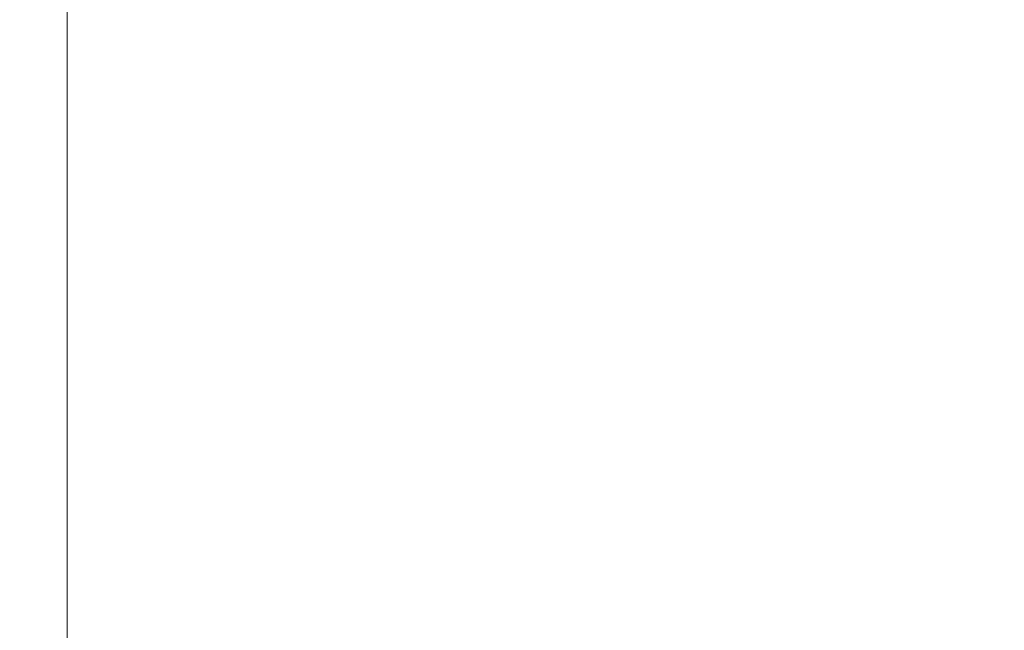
# Model space of a CAD drawing. Header units: centimetres. Extents: x -26 to 27.3, y -25.9 to -24.1.
# Tile 37 of 224: x -25.926 to -25.745, y -24.285 to -24.172. Entities that reach past the tile are written whole.
import ezdxf

# ---------------------------------------------------------------- set-up
doc = ezdxf.new("R2010")
doc.units = ezdxf.units.CM
doc.header["$LTSCALE"] = 2.54
doc.layers.add('Lucido design-1', color=7, linetype='Continuous')

# ---------------------------------------------------------------- blocks, each defined once
blk = doc.blocks.new('Gruppo-7-1')
at = {"color": 7, "linetype": 'Continuous', "lineweight": 9}
for points, invisible_edges in [([(-25.92743, -25.75989, 1181.62322), (-25.92743, -24.15989, 1181.62322), (-25.92344, -24.15989, 1181.6229), (-25.92344, -25.75989, 1181.6229)], 5), ([(-25.9257, -24.15989, 1182.42239), (-25.92742, -24.15989, 1182.42221), (-25.92742, -25.75989, 1182.42221), (-25.9257, -25.75989, 1182.42239)], 10), ([(-25.9257, -25.75989, 1182.42239), (-25.92344, -25.75989, 1182.42253), (-25.92344, -24.15989, 1182.42253), (-25.9257, -24.15989, 1182.42239)], 10), ([(-25.9214, -24.15989, 1182.42265), (-25.92344, -24.15989, 1182.42253), (-25.92344, -25.75989, 1182.42253), (-25.9214, -25.75989, 1182.42265)], 10), ([(-25.92344, -25.75989, 1181.6229), (-25.92344, -24.15989, 1181.6229), (-25.91945, -24.15989, 1181.62275), (-25.91945, -25.75989, 1181.62275)], 5), ([(-25.9214, -25.75989, 1182.42265), (-25.91945, -25.75989, 1182.42269), (-25.91945, -24.15989, 1182.42269), (-25.9214, -24.15989, 1182.42265)], 10), ([(-25.91945, -24.15989, 1182.42269), (-25.91945, -25.75989, 1182.42269), (-25.91748, -25.75989, 1182.42273), (-25.91748, -24.15989, 1182.42273)], 1), ([(-25.91945, -25.75989, 1181.62275), (-25.91945, -24.15989, 1181.62275), (-25.91748, -24.15989, 1181.62273), (-25.91748, -25.75989, 1181.62273)], 1), ([(-25.91748, -25.75989, 1181.62273), (-25.91748, -24.15989, 1181.62273), (-8.21748, -24.15989, 1181.62273), (-8.21748, -25.35989, 1181.62273)], 8)]:
    blk.add_3dface(points, dxfattribs=dict(at, invisible_edges=invisible_edges))
blk.add_3dface([(-25.91748, -24.15989, 1182.42273), (-25.91748, -25.75989, 1182.42273), (27.18252, -25.75989, 1182.42273), (27.18252, -24.15989, 1182.42273)], dxfattribs=at)

msp = doc.modelspace()

# ---------------------------------------------------------------- block references
at = {"layer": 'Lucido design-1', "color": 7}
msp.add_blockref('Gruppo-7-1', (0, 0), dxfattribs=at)

doc.saveas('drawing.dxf')
